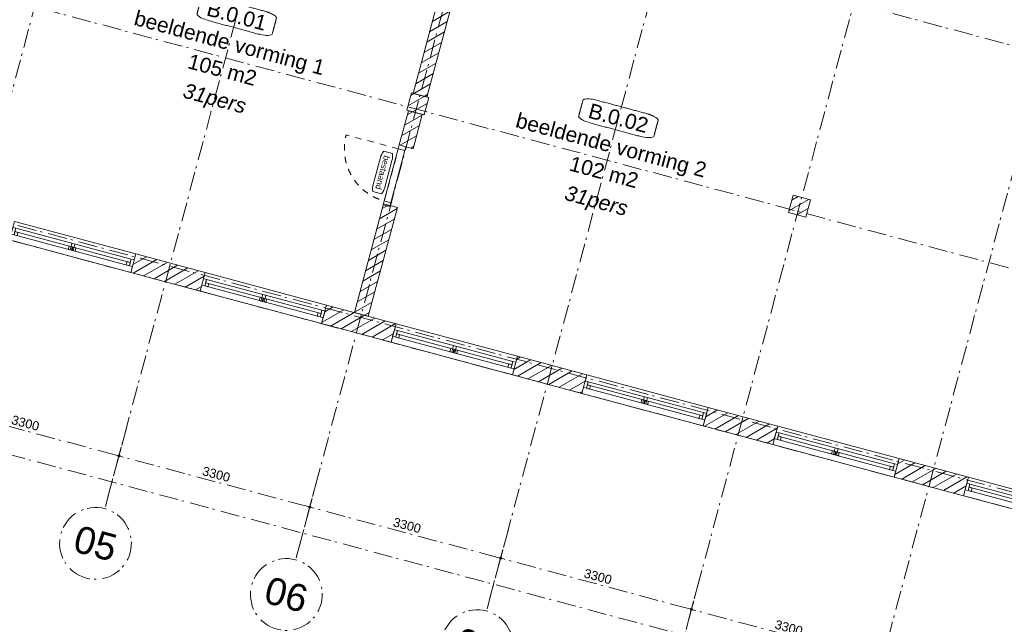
# Model space of a CAD drawing. Header units: millimetres. Extents: x -62314 to 79800, y -34032 to 28340.
# Tile 9 of 85: x 7792 to 24238, y -19919 to -9825. Entities that reach past the tile are written whole.
import ezdxf
from ezdxf.enums import TextEntityAlignment as Align

# ---------------------------------------------------------------- set-up
doc = ezdxf.new("R2010")
doc.units = ezdxf.units.MM
doc.header["$LTSCALE"] = 508
doc.header["$PDMODE"] = 1
doc.header["$PDSIZE"] = -2
doc.linetypes.add('Dash Style-1', pattern=[0.41664, 0.20828, -0.20836])
doc.linetypes.add('Dash Style-6', pattern=[1.04164, 0.625, -0.20828, 0.06943, -0.13893])
doc.layers.get('0').update_dxf_attribs({"lineweight": 0})
doc.layers.get('DEFPOINTS').update_dxf_attribs({"lineweight": 0})
for name, color, linetype, lineweight in [('(00) tekening-lijn draairichting', 7, 'Dash Style-1', 0), ('(00) tekening-merk kozijn', 40, 'Continuous', 0), ('(00) tekening-stramien-algemeen', 7, 'Dash Style-6', 0), ('(00) tekst-ruimtenummer-algemeen', 8, 'Continuous', 0), ('(00) tekst-ruimtenummer-gradering', 8, 'Continuous', 0), ('(21) buitenwanden-bestaand', 7, 'Continuous', 0), ('None', 7, 'Continuous', 0)]:
    doc.layers.add(name, color=color, linetype=linetype, lineweight=lineweight)
doc.styles.add('Arial', font='Arial')
doc.styles.add('Arial Italic (italic)', font='Arial Italic')
doc.styles.add('Helvetica', font='Helvetica')
doc.dimstyles.new('KE __', dxfattribs={"dimtxt": 75.447591, "dimasz": 50.074463, "dimexe": 125, "dimexo": 500, "dimgap": 25, "dimtad": 1, "dimdec": 1, "dimtxsty": 'Arial', "dimblk": 'DOT', "dimblk1": 'DOT', "dimblk2": 'DOT', "dimcen": 0, "dimdle": 100, "dimazin": 0, "dimtfac": 0.8, "dimtdec": 1, "dimtix": 1, "dimtmove": 0, "dimatfit": 0, "dimldrblk": 'DOT', "dimfxl": 150, "dimfxlon": 1, "dimfrac": 2, "dimtolj": 1, "dimarcsym": 0})
pattern_1 = [(45, (0, 0), (-89.80256, 89.80256), [])]

# ---------------------------------------------------------------- blocks, each defined once
blk = doc.blocks.new('(00)-1-ruimtenummer-200')
at = {"layer": '(00) tekst-ruimtenummer-algemeen', "color": 17, "lineweight": 0, "transparency": 33554687}
blk.add_open_spline([(433, 618), (491, 618), (592, 600), (650, 570), (650, 420), (650, 271), (592, 241), (491, 223), (0, 223), (-491, 223), (-592, 241), (-650, 271), (-650, 420), (-650, 570), (-592, 600), (-491, 618), (-15, 618), (433, 618)], degree=2, knots=[0, 0, 0, 0.013296, 0.026591, 0.039887, 0.251662, 0.264958, 0.278253, 0.291549, 0.503324, 0.51662, 0.529915, 0.543211, 0.754986, 0.768281, 0.781577, 0.794873, 1, 1, 1], dxfattribs=at)
at = {"layer": 'None', "color": 2, "linetype": 'Continuous', "lineweight": 0}
blk.add_point((0, 0), dxfattribs=at)
at = {"layer": '(00) tekst-ruimtenummer-algemeen', "color": 17, "transparency": 33554687, "style": 'Arial'}
for tag, p in [('nummer', (0, 223)), ('naam', (0, -243)), ('oppervlak', (0, -710))]:
    blk.add_attdef(tag, text='', height=251, dxfattribs=at).set_placement(p, align=Align.BOTTOM_CENTER)
at = {"layer": '(00) tekst-ruimtenummer-gradering', "color": 17, "transparency": 33554687, "style": 'Arial Italic (italic)'}
blk.add_attdef('personen', text='', height=251, dxfattribs=at).set_placement((0, -876), align=Align.TOP_CENTER)
at = {"layer": 'None', "color": 0, "flags": 1}
blk.add_attdef('klasse', (-1353, -1667), '', height=251, dxfattribs=at)
blk = doc.blocks.new('00-merk kozijn')
at = {"layer": '(00) tekening-merk kozijn', "color": 2, "lineweight": 0, "transparency": 33554687, "flags": 128}
blk.add_lwpolyline([(233, 50, 0.105357), (349, 75), (350, 75), (350, 225), (349, 225, 0.105357), (233, 250), (-233, 250, 0.105357), (-349, 225), (-350, 225), (-350, 75), (-349, 75, 0.105357), (-233, 50)], format="xyb", close=True, dxfattribs=at)
at = {"layer": 'None', "color": 2, "linetype": 'Continuous', "lineweight": 0, "transparency": 33554687}
blk.add_point((0, 0), dxfattribs=at)
at = {"layer": '(00) tekening-merk kozijn', "color": 2, "transparency": 33554687, "style": 'Arial'}
blk.add_attdef('MERK', text='', height=101, dxfattribs=at).set_placement((0, 150), align=Align.MIDDLE_CENTER)
blk = doc.blocks.new('bi-BESTAAND-01')
at = {"layer": '(00) tekening-lijn draairichting', "color": 17, "lineweight": 0, "transparency": 33554687, "flags": 128}
blk.add_lwpolyline([(67, -114), (67, -1014, 0.414214), (967, -114)], format="xyb", close=True, dxfattribs=at)
at = {"layer": 'None', "color": 17, "lineweight": 0, "transparency": 33554687, "flags": 128}
for points in [[(0, 0), (67, 0), (67, -114), (0, -114)], [(67, 0), (967, 0), (967, -114), (67, -114)], [(967, 0), (1034, 0), (1034, -114), (967, -114)]]:
    blk.add_lwpolyline(points, close=True, dxfattribs=at)
at = {"layer": '(00) tekening-merk kozijn', "color": 1, "transparency": 33554687}
ref = blk.add_blockref('00-merk kozijn', (517, -114), dxfattribs=dict(at, rotation=180))
ref.add_attrib('MERK', 'bestaand', dxfattribs={"color": 2, "transparency": 33554687, "height": 100.6, "style": 'Arial'}).set_placement((517, -264), align=Align.MIDDLE_CENTER)
blk = doc.blocks.new('Group-15-1')
at = {"layer": 'None', "color": 17, "transparency": 33554687, "rotation": 270}
blk.add_blockref('bi-BESTAAND-01', (17119, 3217), dxfattribs=at)
blk = doc.blocks.new('merk a1 plt')
at = {"layer": 'None', "color": 17, "lineweight": 0, "transparency": 33554687, "flags": 128}
for points in [[(0, 320), (2100, 320), (2100, 0), (0, 0)], [(53, 217), (53, 103), (0, 103), (0, 217)], [(53, 217), (2047, 217), (2047, 103), (53, 103)], [(53, 217), (2047, 217), (2047, 160), (53, 160)], [(1076, 217), (1076, 103), (1023, 103), (1023, 217)], [(2100, 217), (2100, 103), (2047, 103), (2047, 217)], [(106, 160), (106, 103), (53, 103), (53, 160)], [(1044, 160), (1044, 103), (991, 103), (991, 160)], [(1109, 160), (1109, 103), (1056, 103), (1056, 160)], [(2047, 160), (2047, 103), (1994, 103), (1994, 160)]]:
    blk.add_lwpolyline(points, close=True, dxfattribs=at)
blk = doc.blocks.new('blok B 00')
at = {"layer": '(21) buitenwanden-bestaand', "linetype": 'Continuous', "lineweight": 0, "transparency": 33554687}
h = blk.add_hatch(dxfattribs=at)
h.set_pattern_fill('Brick', style=0, pattern_type=2)
h.set_pattern_definition(pattern_1)
h.paths.add_polyline_path([(17004.6, 7498.3), (17004.6, 4109.2), (17244.6, 4109.2), (17244.6, 7498.3)])
h = blk.add_hatch(dxfattribs=at)
h.set_pattern_fill('Brick', style=0, pattern_type=2)
h.set_pattern_definition(pattern_1)
h.paths.add_polyline_path([(16975, 4109.2), (17275, 4109.2), (17275, 3809.2), (16975, 3809.2)])
h = blk.add_hatch(dxfattribs=at)
h.set_pattern_fill('Brick', style=0, pattern_type=2)
h.set_pattern_definition(pattern_1)
h.paths.add_polyline_path([(23575, 4109.2), (23875, 4109.2), (23875, 3809.2), (23575, 3809.2)])
h = blk.add_hatch(dxfattribs=at)
h.set_pattern_fill('Brick', style=0, pattern_type=2)
h.set_pattern_definition(pattern_1)
h.paths.add_polyline_path([(17004.6, 3217.1), (17244.6, 3217.1), (17244.6, 3809.2), (17004.6, 3809.2)])
h = blk.add_hatch(dxfattribs=at)
h.set_pattern_fill('Brick', style=0, pattern_type=2)
h.set_pattern_definition(pattern_1)
h.paths.add_polyline_path([(17244.6, 2199.8), (17004.6, 2199.8), (17004.6, 320), (17244.6, 320)])
h = blk.add_hatch(dxfattribs=at)
h.set_pattern_fill('Brick', style=0, pattern_type=2)
h.set_pattern_definition(pattern_1)
h.paths.add_polyline_path([(13224.6, 320), (14424.6, 320), (14424.6, 0), (13224.6, 0)])
h = blk.add_hatch(dxfattribs=at)
h.set_pattern_fill('Brick', style=0, pattern_type=2)
h.set_pattern_definition(pattern_1)
h.paths.add_polyline_path([(16524.6, 320), (17724.6, 320), (17724.6, 0), (16524.6, 0)])
h = blk.add_hatch(dxfattribs=at)
h.set_pattern_fill('Brick', style=0, pattern_type=2)
h.set_pattern_definition(pattern_1)
h.paths.add_polyline_path([(19824.6, 320), (21024.6, 320), (21024.6, 0), (19824.6, 0)])
h = blk.add_hatch(dxfattribs=at)
h.set_pattern_fill('Brick', style=0, pattern_type=2)
h.set_pattern_definition(pattern_1)
h.paths.add_polyline_path([(23124.6, 320), (24324.6, 320), (24324.6, 0), (23124.6, 0)])
h = blk.add_hatch(dxfattribs=at)
h.set_pattern_fill('Brick', style=0, pattern_type=2)
h.set_pattern_definition(pattern_1)
h.paths.add_polyline_path([(26424.6, 320), (27624.6, 320), (27624.6, 0), (26424.6, 0)])
at = {"layer": '(21) buitenwanden-bestaand', "color": 1, "lineweight": 0, "transparency": 33554687, "flags": 128}
for points in [[(17004.6, 7498.3), (17004.6, 4109.2), (17244.6, 4109.2), (17244.6, 7498.3)], [(16975, 4109.2), (17275, 4109.2), (17275, 3809.2), (16975, 3809.2)], [(23575, 4109.2), (23875, 4109.2), (23875, 3809.2), (23575, 3809.2)], [(17004.6, 3217.1), (17244.6, 3217.1), (17244.6, 3809.2), (17004.6, 3809.2)], [(17244.6, 2199.8), (17004.6, 2199.8), (17004.6, 320), (17244.6, 320)], [(13224.6, 320), (14424.6, 320), (14424.6, 0), (13224.6, 0)], [(16524.6, 320), (17724.6, 320), (17724.6, 0), (16524.6, 0)], [(19824.6, 320), (21024.6, 320), (21024.6, 0), (19824.6, 0)], [(23124.6, 320), (24324.6, 320), (24324.6, 0), (23124.6, 0)], [(26424.6, 320), (27624.6, 320), (27624.6, 0), (26424.6, 0)]]:
    blk.add_lwpolyline(points, close=True, dxfattribs=at)
at = {"layer": 'None', "color": 17, "transparency": 33554687}
for name, p in [('Group-15-1', (0, 0)), ('merk a1 plt', (11124.6, 0)), ('merk a1 plt', (14424.6, 0)), ('merk a1 plt', (17724.6, 0)), ('merk a1 plt', (21024.6, 0)), ('merk a1 plt', (24324.6, 0)), ('merk a1 plt', (27624.6, 0))]:
    blk.add_blockref(name, p, dxfattribs=at)
for p, values in [((13825.4, 4174.6), {'nummer': 'B.0.01', 'naam': 'beeldende vorming 1', 'oppervlak': '105 m2', 'personen': '31pers'}), ((20425, 4174.6), {'nummer': 'B.0.02', 'naam': 'beeldende vorming 2', 'oppervlak': '102 m2', 'personen': '31pers'})]:
    blk.add_blockref('(00)-1-ruimtenummer-200', p, dxfattribs=at).add_auto_attribs(values)
blk = doc.blocks.new('Group-195-1')
at = {"layer": '(00) tekening-stramien-algemeen', "color": 2, "lineweight": 0, "transparency": 33554687}
for p, q in [((71014, -3600), (-1885, -3600)), ((71014, -7200), (-1885, -7200)), ((71038, -10800), (-1886, -10800)), ((71038, -11070), (-1886, -11070))]:
    blk.add_line(p, q, dxfattribs=at)
blk = doc.blocks.new('_Dot')
at = {"color": 0, "linetype": 'ByBlock', "lineweight": -2}
blk.add_line((-0.5, 0), (-1, 0), dxfattribs=at)
at = {"color": 0, "linetype": 'ByBlock', "const_width": 0.5}
blk.add_lwpolyline([(-0.25, 0, 1), (0.25, 0, 1)], format="xyb", close=True, dxfattribs=at)
blk = doc.blocks.new('*D409')
at = {"layer": '(00) tekening-stramien-algemeen', "color": 0, "lineweight": -2, "transparency": 33554687}
for p, q in [((26755, -350), (26755, -625)), ((30055, -350), (30055, -625)), ((30005, -500), (26805, -500))]:
    blk.add_line(p, q, dxfattribs=at)
at = {"layer": 'DEFPOINTS', "color": 0, "transparency": 33554687}
for p in [(26755, 2779), (30055, 2779), (26755, -500)]:
    blk.add_point(p, dxfattribs=at)
at = {"layer": '(00) tekening-stramien-algemeen', "color": 0, "lineweight": -2, "xscale": 50.07446289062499, "yscale": 50.07446289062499, "zscale": 50.07446289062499, "rotation": 180}
blk.add_blockref('_Dot', (26755, -500), dxfattribs=at)
at = {"layer": '(00) tekening-stramien-algemeen', "color": 0, "lineweight": -2, "xscale": 50.07446289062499, "yscale": 50.07446289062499, "zscale": 50.07446289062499}
blk.add_blockref('_Dot', (30055, -500), dxfattribs=at)
at = {"layer": '(00) tekening-stramien-algemeen', "color": 0, "lineweight": 0, "transparency": 33554687, "insert": (28405, -375), "char_height": 150.9, "attachment_point": 5, "style": 'Helvetica'}
blk.add_mtext('\\A1;3300', dxfattribs=at)
blk = doc.blocks.new('*D410')
at = {"layer": '(00) tekening-stramien-algemeen', "color": 0, "lineweight": -2, "transparency": 33554687}
for p, q in [((23455, -350), (23455, -625)), ((26755, -350), (26755, -625)), ((26705, -500), (23505, -500))]:
    blk.add_line(p, q, dxfattribs=at)
at = {"layer": 'DEFPOINTS', "color": 0, "transparency": 33554687}
for p in [(23455, 2779), (26755, 2779), (23455, -500)]:
    blk.add_point(p, dxfattribs=at)
at = {"layer": '(00) tekening-stramien-algemeen', "color": 0, "lineweight": -2, "xscale": 50.07446289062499, "yscale": 50.07446289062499, "zscale": 50.07446289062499, "rotation": 180}
blk.add_blockref('_Dot', (23455, -500), dxfattribs=at)
at = {"layer": '(00) tekening-stramien-algemeen', "color": 0, "lineweight": -2, "xscale": 50.07446289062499, "yscale": 50.07446289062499, "zscale": 50.07446289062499}
blk.add_blockref('_Dot', (26755, -500), dxfattribs=at)
at = {"layer": '(00) tekening-stramien-algemeen', "color": 0, "lineweight": 0, "transparency": 33554687, "insert": (25105, -375), "char_height": 150.9, "attachment_point": 5, "style": 'Helvetica'}
blk.add_mtext('\\A1;3300', dxfattribs=at)
blk = doc.blocks.new('*D411')
at = {"layer": '(00) tekening-stramien-algemeen', "color": 0, "lineweight": -2, "transparency": 33554687}
for p, q in [((20155, -350), (20155, -625)), ((23455, -350), (23455, -625)), ((23405, -500), (20205, -500))]:
    blk.add_line(p, q, dxfattribs=at)
at = {"layer": 'DEFPOINTS', "color": 0, "transparency": 33554687}
for p in [(20155, 2779), (23455, 2779), (20155, -500)]:
    blk.add_point(p, dxfattribs=at)
at = {"layer": '(00) tekening-stramien-algemeen', "color": 0, "lineweight": -2, "xscale": 50.07446289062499, "yscale": 50.07446289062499, "zscale": 50.07446289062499, "rotation": 180}
blk.add_blockref('_Dot', (20155, -500), dxfattribs=at)
at = {"layer": '(00) tekening-stramien-algemeen', "color": 0, "lineweight": -2, "xscale": 50.07446289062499, "yscale": 50.07446289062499, "zscale": 50.07446289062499}
blk.add_blockref('_Dot', (23455, -500), dxfattribs=at)
at = {"layer": '(00) tekening-stramien-algemeen', "color": 0, "lineweight": 0, "transparency": 33554687, "insert": (21805, -375), "char_height": 150.9, "attachment_point": 5, "style": 'Helvetica'}
blk.add_mtext('\\A1;3300', dxfattribs=at)
blk = doc.blocks.new('*D412')
at = {"layer": '(00) tekening-stramien-algemeen', "color": 0, "lineweight": -2, "transparency": 33554687}
for p, q in [((16855, -350), (16855, -625)), ((20155, -350), (20155, -625)), ((20105, -500), (16905, -500))]:
    blk.add_line(p, q, dxfattribs=at)
at = {"layer": 'DEFPOINTS', "color": 0, "transparency": 33554687}
for p in [(16855, 2779), (20155, 2779), (16855, -500)]:
    blk.add_point(p, dxfattribs=at)
at = {"layer": '(00) tekening-stramien-algemeen', "color": 0, "lineweight": -2, "xscale": 50.07446289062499, "yscale": 50.07446289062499, "zscale": 50.07446289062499, "rotation": 180}
blk.add_blockref('_Dot', (16855, -500), dxfattribs=at)
at = {"layer": '(00) tekening-stramien-algemeen', "color": 0, "lineweight": -2, "xscale": 50.07446289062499, "yscale": 50.07446289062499, "zscale": 50.07446289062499}
blk.add_blockref('_Dot', (20155, -500), dxfattribs=at)
at = {"layer": '(00) tekening-stramien-algemeen', "color": 0, "lineweight": 0, "transparency": 33554687, "insert": (18505, -375), "char_height": 150.9, "attachment_point": 5, "style": 'Helvetica'}
blk.add_mtext('\\A1;3300', dxfattribs=at)
blk = doc.blocks.new('*D413')
at = {"layer": '(00) tekening-stramien-algemeen', "color": 0, "lineweight": -2, "transparency": 33554687}
for p, q in [((13555, -350), (13555, -625)), ((16855, -350), (16855, -625)), ((16805, -500), (13605, -500))]:
    blk.add_line(p, q, dxfattribs=at)
at = {"layer": 'DEFPOINTS', "color": 0, "transparency": 33554687}
for p in [(13555, 2779), (16855, 2779), (13555, -500)]:
    blk.add_point(p, dxfattribs=at)
at = {"layer": '(00) tekening-stramien-algemeen', "color": 0, "lineweight": -2, "xscale": 50.07446289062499, "yscale": 50.07446289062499, "zscale": 50.07446289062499, "rotation": 180}
blk.add_blockref('_Dot', (13555, -500), dxfattribs=at)
at = {"layer": '(00) tekening-stramien-algemeen', "color": 0, "lineweight": -2, "xscale": 50.07446289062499, "yscale": 50.07446289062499, "zscale": 50.07446289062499}
blk.add_blockref('_Dot', (16855, -500), dxfattribs=at)
at = {"layer": '(00) tekening-stramien-algemeen', "color": 0, "lineweight": 0, "transparency": 33554687, "insert": (15205, -375), "char_height": 150.9, "attachment_point": 5, "style": 'Helvetica'}
blk.add_mtext('\\A1;3300', dxfattribs=at)
blk = doc.blocks.new('*D414')
at = {"layer": '(00) tekening-stramien-algemeen', "color": 0, "lineweight": -2, "transparency": 33554687}
for p, q in [((10255, -350), (10255, -625)), ((13555, -350), (13555, -625)), ((13505, -500), (10305, -500))]:
    blk.add_line(p, q, dxfattribs=at)
at = {"layer": 'DEFPOINTS', "color": 0, "transparency": 33554687}
for p in [(10255, 2779), (13555, 2779), (10255, -500)]:
    blk.add_point(p, dxfattribs=at)
at = {"layer": '(00) tekening-stramien-algemeen', "color": 0, "lineweight": -2, "xscale": 50.07446289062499, "yscale": 50.07446289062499, "zscale": 50.07446289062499, "rotation": 180}
blk.add_blockref('_Dot', (10255, -500), dxfattribs=at)
at = {"layer": '(00) tekening-stramien-algemeen', "color": 0, "lineweight": -2, "xscale": 50.07446289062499, "yscale": 50.07446289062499, "zscale": 50.07446289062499}
blk.add_blockref('_Dot', (13555, -500), dxfattribs=at)
at = {"layer": '(00) tekening-stramien-algemeen', "color": 0, "lineweight": 0, "transparency": 33554687, "insert": (11905, -375), "char_height": 150.9, "attachment_point": 5, "style": 'Helvetica'}
blk.add_mtext('\\A1;3300', dxfattribs=at)
blk = doc.blocks.new('00-stramienbol')
at = {"layer": '(00) tekening-stramien-algemeen', "color": 2, "lineweight": 0, "transparency": 33554687, "flags": 128}
blk.add_lwpolyline([(0, 600), (59, 597), (117, 588), (174, 574), (230, 554), (283, 529), (333, 499), (381, 464), (424, 424), (464, 381), (499, 333), (529, 283), (554, 230), (574, 174), (588, 117), (597, 59), (600, 0), (597, -59), (588, -117), (574, -174), (554, -230), (529, -283), (499, -333), (464, -381), (424, -424), (381, -464), (333, -499), (283, -529), (230, -554), (174, -574), (117, -588), (59, -597), (0, -600), (-59, -597), (-117, -588), (-174, -574), (-230, -554), (-283, -529), (-333, -499), (-381, -464), (-424, -424), (-464, -381), (-499, -333), (-529, -283), (-554, -230), (-574, -174), (-588, -117), (-597, -59), (-600, 0), (-597, 59), (-588, 117), (-574, 174), (-554, 230), (-529, 283), (-499, 333), (-464, 381), (-424, 424), (-381, 464), (-333, 499), (-283, 529), (-230, 554), (-174, 574), (-117, 588), (-59, 597)], close=True, dxfattribs=at)
at = {"layer": '(00) tekening-stramien-algemeen', "color": 2, "linetype": 'Continuous', "lineweight": 0, "transparency": 33554687}
for p in [(0, 600), (-600, 0), (0, 0), (600, 0), (0, -600)]:
    blk.add_point(p, dxfattribs=at)
at = {"layer": '(00) tekening-stramien-algemeen', "color": 2, "transparency": 33554687, "style": 'Arial'}
blk.add_attdef('hoofdveld', text='', height=453, dxfattribs=at).set_placement((0, 0), align=Align.MIDDLE_CENTER)
at = {"layer": 'None', "color": 0, "flags": 1}
for tag, p in [('subveld_1', (-600, -1415)), ('subveld_2', (-600, -2230))]:
    blk.add_attdef(tag, p, '', height=453, dxfattribs=at)
blk = doc.blocks.new('*D420')
at = {"layer": '(00) tekening-stramien-algemeen', "color": 0, "lineweight": -2, "transparency": 33554687}
for p, q in [((67660, -14379), (67660, -14654)), ((-270, -14579), (-270, -14654)), ((67610, -14529), (-220, -14529))]:
    blk.add_line(p, q, dxfattribs=at)
at = {"layer": 'DEFPOINTS', "color": 0, "transparency": 33554687}
for p in [(67660, -11070), (-270, -14079), (-270, -14529)]:
    blk.add_point(p, dxfattribs=at)
at = {"layer": '(00) tekening-stramien-algemeen', "color": 0, "lineweight": -2, "xscale": 50.07446289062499, "yscale": 50.07446289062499, "zscale": 50.07446289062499, "rotation": 180}
blk.add_blockref('_Dot', (-270, -14529), dxfattribs=at)
at = {"layer": '(00) tekening-stramien-algemeen', "color": 0, "lineweight": -2, "xscale": 50.07446289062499, "yscale": 50.07446289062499, "zscale": 50.07446289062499}
blk.add_blockref('_Dot', (67660, -14529), dxfattribs=at)
at = {"layer": '(00) tekening-stramien-algemeen', "color": 0, "lineweight": 0, "transparency": 33554687, "insert": (33695, -14428), "char_height": 150.9, "attachment_point": 5, "style": 'Helvetica'}
blk.add_mtext('\\A1;67930', dxfattribs=at)
blk = doc.blocks.new('stramien langs gevel blok B')
at = {"layer": '(00) tekening-stramien-algemeen', "color": 2, "lineweight": 0, "transparency": 33554687}
for p, q in [((13555, 0), (13555, -1411.2)), ((16855, 0), (16855, -1411.2)), ((20155, 0), (20155, -1411.2)), ((23455, 0), (23455, -1411.2))]:
    blk.add_line(p, q, dxfattribs=at)
at = {"layer": '(00) tekening-stramien-algemeen', "color": 2}
ref = blk.add_blockref('00-stramienbol', (13555, -2011.2), dxfattribs=dict(at, rotation=180))
ref.add_attrib('hoofdveld', '05', dxfattribs={"color": 2, "transparency": 33554687, "height": 452.69, "style": 'Arial'}).set_placement((13555, -2011.2), align=Align.MIDDLE_CENTER)
ref = blk.add_blockref('00-stramienbol', (16855, -2011.2), dxfattribs=dict(at, rotation=180))
ref.add_attrib('hoofdveld', '06', dxfattribs={"color": 2, "transparency": 33554687, "height": 452.69, "style": 'Arial'}).set_placement((16855, -2011.2), align=Align.MIDDLE_CENTER)
ref = blk.add_blockref('00-stramienbol', (20155, -2011.2), dxfattribs=dict(at, rotation=180))
ref.add_attrib('hoofdveld', '07', dxfattribs={"color": 2, "transparency": 33554687, "height": 452.69, "style": 'Arial'}).set_placement((20155, -2011.2), align=Align.MIDDLE_CENTER)
at = {"layer": '(00) tekening-stramien-algemeen', "color": 2, "lineweight": 0, "transparency": 33554687}
for base, p1, p2, picture, middle in [((10255, -500), (13555, 2778.8), (10255, 2778.8), '*D414', (11905, -374.6)), ((13555, -500), (16855, 2778.8), (13555, 2778.8), '*D413', (15205, -374.6)), ((16855, -500), (20155, 2778.8), (16855, 2778.8), '*D412', (18505, -374.6)), ((20155, -500), (23455, 2778.8), (20155, 2778.8), '*D411', (21805, -374.6)), ((23455, -500), (26755, 2778.8), (23455, 2778.8), '*D410', (25105, -374.6)), ((26755, -500), (30055, 2778.8), (26755, 2778.8), '*D409', (28405, -374.6))]:
    dim = blk.add_linear_dim(base=base, p1=p1, p2=p2, dimstyle='KE __', override={"dimtxt": 150.895182, "dimgap": 50, "dimdec": 0, "dimpost": '<>', "dimtxsty": 'Helvetica', "dimtmove": 2}, dxfattribs=at)
    dim.commit()
    dim.dimension.update_dxf_attribs({"geometry": picture, "text_midpoint": middle})
blk = doc.blocks.new('Stramien blok B')
at = {"layer": '(00) tekening-stramien-algemeen', "color": 2, "lineweight": 0, "transparency": 33554687}
for p, q in [((10255, 1407.7), (10255, -14990)), ((13555, 1407.7), (13555, -14990)), ((16855, 1407.7), (16855, -14990)), ((20155, 1407.7), (20155, -14990)), ((23455, 1407.7), (23455, -14990)), ((26755, 1407.7), (26755, -14990))]:
    blk.add_line(p, q, dxfattribs=at)
at = {"layer": 'None', "color": 17, "transparency": 33554687}
for name, p in [('Group-195-1', (0, 0)), ('stramien langs gevel blok B', (0, -13578.9))]:
    blk.add_blockref(name, p, dxfattribs=at)
at = {"layer": '(00) tekening-stramien-algemeen', "color": 2, "lineweight": 0, "transparency": 33554687}
dim = blk.add_linear_dim(base=(-270, -14528.9), p1=(67660, -11070), p2=(-270, -14078.9), dimstyle='KE __', override={"dimtxt": 150.895182, "dimgap": 25, "dimdec": 0, "dimpost": '<>', "dimtxsty": 'Helvetica', "dimtmove": 2}, dxfattribs=at)
dim.commit()
dim.dimension.update_dxf_attribs({"geometry": '*D420', "text_midpoint": (33695, -14428.4)})

msp = doc.modelspace()

# ---------------------------------------------------------------- block references
at = {"layer": 'None', "color": 17, "transparency": 33554687}
for name, p, rotation in [('Stramien blok B', (0, 0), 344.9999645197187), ('blok B 00', (-3125.94, -10622.93), 344.9999999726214)]:
    msp.add_blockref(name, p, dxfattribs=dict(at, rotation=rotation))

doc.saveas('drawing.dxf')
